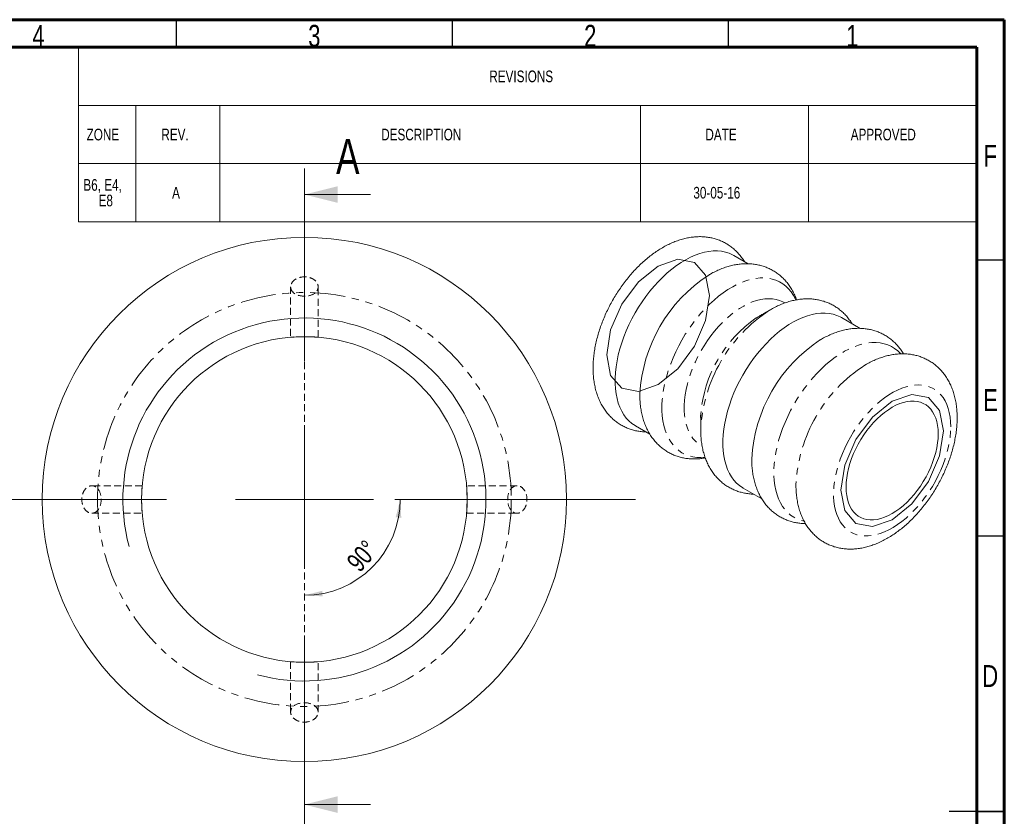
# Model space of a CAD drawing. Header units: millimetres. Extents: x 15 to 415, y 5 to 292.
# Tile 5 of 5: x 237 to 415, y 148 to 292. Entities that reach past the tile are written whole.
import ezdxf

# ---------------------------------------------------------------- set-up
doc = ezdxf.new("R2010")
doc.units = ezdxf.units.MM
for name, pattern in [('CENTERX2', [20.32, 12.7, -2.54, 2.54, -2.54]), ('HIDDEN', [1.905, 1.27, -0.635]), ('PHANTOM', [12.7, 6.35, -1.27, 1.27, -1.27, 1.27, -1.27])]:
    doc.linetypes.add(name, pattern=pattern)
doc.styles.add('SLDTEXTSTYLE0', font='TXT', dxfattribs={"width": 0.75})
doc.dimstyles.new('SLDDIMSTYLE0', dxfattribs={"dimtxt": 3.5, "dimasz": 3.302, "dimexe": 0, "dimexo": 0.0625, "dimgap": 0.875, "dimtad": 1, "dimdec": 4, "dimlfac": 0.2, "dimzin": 12, "dimdsep": 46, "dimtxsty": 'SLDTEXTSTYLE0', "dimsah": 1, "dimcen": 0.09, "dimazin": 3, "dimtfac": 1, "dimtofl": 0, "dimtmove": 0, "dimatfit": 3, "dimfxl": 0, "dimfrac": 2, "dimtolj": 1, "dimtzin": 12, "dimarcsym": 0})

# ---------------------------------------------------------------- blocks, each defined once
blk = doc.blocks.new('SW_TABLEANNOTATION_0')
at = {"color": 0, "linetype": 'Continuous', "lineweight": 0}
for p, q in [((0, 0), (0, -31.61)), ((162.81, 0), (0, 0)), ((162.81, -31.61), (162.81, 0)), ((0, -10.54), (162.81, -10.54)), ((10.41, -10.54), (10.41, -21.07)), ((25.65, -10.54), (25.65, -21.07)), ((101.85, -10.54), (101.85, -21.07)), ((132.33, -10.54), (132.33, -21.07)), ((0, -21.07), (162.81, -21.07)), ((10.41, -21.07), (10.41, -31.61)), ((25.65, -21.07), (25.65, -31.61)), ((101.85, -21.07), (101.85, -31.61)), ((132.33, -21.07), (132.33, -31.61)), ((0, -31.61), (162.81, -31.61))]:
    blk.add_line(p, q, dxfattribs=at)
at = {"color": 0, "linetype": 'Continuous', "lineweight": 0, "attachment_point": 1, "style": 'SLDTEXTSTYLE0'}
for s, insert, char_height in [('REVISIONS', (74.48, -4.21), 2.117), ('ZONE', (1.5, -14.75), 2.117), ('REV.', (15.04, -14.75), 2.117), ('DESCRIPTION', (54.89, -14.75), 2.1167), ('DATE', (113.64, -14.75), 2.117), ('APPROVED', (139.98, -14.75), 2.117), ('B6, E4,', (0.91, -23.88), 2.117), ('E8', (3.67, -26.7), 2.117), ('A', (16.99, -25.29), 2.12), ('30-05-16', (111.46, -25.29), 2.117)]:
    blk.add_mtext(s, dxfattribs=dict(at, insert=insert, char_height=char_height))
blk = doc.blocks.new('_D')
at = {"color": 7, "linetype": 'Continuous', "lineweight": 0}
blk.add_line((314.55, 205.06), (304.52, 205.06), dxfattribs=at)
blk.add_arc((288.16, 205.06), 17.36, 270, 0, dxfattribs=at)
for points in [[(305.52, 205.06), (304.7, 201.83), (305.71, 201.73)], [(288.16, 187.7), (291.49, 187.51), (291.4, 188.52)]]:
    blk.add_solid(points, dxfattribs=at)
at = {"color": 7, "linetype": 'Continuous', "lineweight": 0, "insert": (295.56, 193.99), "char_height": 3.5, "attachment_point": 1, "rotation": 49.0905, "style": 'SLDTEXTSTYLE0'}
blk.add_mtext('90°', dxfattribs=at)
blk = doc.blocks.new('SW_CENTERMARKSYMBOL_0')
at = {"color": 0, "linetype": 'Continuous', "lineweight": 0}
for p, q in [((0, 25), (0, 60)), ((0, 0), (0, 12.5)), ((-25, 0), (-60, 0)), ((0, 0), (-12.5, 0)), ((0, 0), (0, -12.5)), ((0, 0), (12.5, 0)), ((25, 0), (60, 0)), ((0, -25), (0, -60))]:
    blk.add_line(p, q, dxfattribs=at)

msp = doc.modelspace()

# ---------------------------------------------------------------- linework, layer by layer
at = {"color": 7, "linetype": 'Continuous', "lineweight": 60}
for p, q in [((15, 292), (415, 292)), ((415, 292), (415, 5)), ((20, 287), (410, 287)), ((410, 287), (410, 10))]:
    msp.add_line(p, q, dxfattribs=at)
at = {"color": 7, "linetype": 'Continuous', "lineweight": 30}
for p, q in [((265, 287), (265, 292)), ((315, 287), (315, 292)), ((365, 287), (365, 292)), ((410, 248.5), (415, 248.5)), ((410, 198.5), (415, 198.5)), ((415.001, 148.5), (404.999, 148.5)), ((410, 148.5), (415, 148.5))]:
    msp.add_line(p, q, dxfattribs=at)
at = {"color": 7, "linetype": 'HIDDEN', "lineweight": 0}
for p, q in [((288.1559368, 262.3201314), (288.1559368, 147.7817697)), ((285.6559367, 243.5959141), (285.6559367, 234.462692)), ((290.6559369, 234.4583241), (290.6559369, 243.5966242)), ((258.7625698, 207.5649573), (249.6242697, 207.5649573)), ((326.6868938, 207.5649573), (317.5536717, 207.5649573)), ((249.6249799, 202.564957), (258.7582019, 202.564957)), ((317.5493038, 202.564957), (326.6876039, 202.564957)), ((285.6559367, 175.6637787), (285.6559367, 166.5332901)), ((290.6559369, 166.5340002), (290.6559369, 175.6630615))]:
    msp.add_line(p, q, dxfattribs=at)
at = {"color": 7, "linetype": 'Continuous', "lineweight": 0}
for p, q in [((300.1559368, 260.3201314), (288.1559368, 260.3201314)), ((300.1559368, 149.7817697), (288.1559368, 149.7817697))]:
    msp.add_line(p, q, dxfattribs=at)
at = {"color": 7, "linetype": 'Continuous', "lineweight": 15}
for p, q in [((368.5912227, 247.7772521), (365.9891447, 249.2793998)), ((372.5897533, 239.4382863), (371.3878073, 238.7441906)), ((372.5897533, 239.4382863), (372.465436, 239.3657879)), ((388.8754946, 236.0673912), (385.5052904, 238.0129687)), ((390.0038546, 229.5697226), (389.7188411, 229.4056092)), ((348.1621671, 218.3988228), (350.7533211, 216.9029814)), ((359.9852004, 218.9922911), (359.9852004, 217.6041944)), ((359.9858853, 217.7563129), (359.9852004, 217.6041944)), ((367.6783127, 207.1323918), (371.037593, 205.1931205)), ((377.2392904, 207.7961342), (377.2392298, 207.4994731))]:
    msp.add_line(p, q, dxfattribs=at)
at = {"color": 7, "linetype": 'CENTERX2', "lineweight": 0}
for p, q in [((288.1559368, 245.5955193), (288.1559368, 232.4588582)), ((247.6253746, 205.0649571), (260.7620358, 205.0649571)), ((315.5498379, 205.0649571), (328.686499, 205.0649571)), ((288.1559368, 177.6710718), (288.1559368, 164.5343949))]:
    msp.add_line(p, q, dxfattribs=at)
at = {"color": 7, "linetype": 'Continuous', "lineweight": 15, "flags": 128}
for points in [[(365.9891447, 249.2793998), (365.7611876, 249.4044333), (365.1245239, 249.6899282), (364.4511358, 249.9030997), (363.7440947, 250.0429756), (363.006627, 250.1089157), (362.2420976, 250.1006216), (361.453995, 250.0181283), (360.6459148, 249.8618157), (359.8215447, 249.6323936), (358.9846456, 249.3309123), (358.1390362, 248.9587443), (357.2885749, 248.5175892), (356.437142, 248.009459), (355.5886226, 247.4366724), (354.7468881, 246.8018447), (353.9157793, 246.1078699), (353.0990882, 245.3579166), (352.3005415, 244.5554045), (351.523782, 243.7039972), (350.772355, 242.8075777), (350.0496887, 241.8702378), (349.3590796, 240.8962538), (348.7036797, 239.8900697), (348.0864793, 238.8562764), (347.5102943, 237.7995908), (346.9777544, 236.7248345), (346.4912882, 235.6369113), (346.0531164, 234.5407855), (345.6652383, 233.4414576), (345.3294228, 232.3439442), (345.0472022, 231.2532528), (344.8198647, 230.1743602), (344.6484482, 229.1121891), (344.533735, 228.0715863), (344.4762467, 227.0572989), (344.4762467, 226.0739555), (344.533735, 225.1260426), (344.6484482, 224.2178849), (344.8198647, 223.3536271), (345.0472022, 222.5372127), (345.3294228, 221.7723663), (345.6652383, 221.0625772), (346.0531164, 220.4110838), (346.4912882, 219.8208604), (346.9777544, 219.2945992), (347.5102943, 218.8347003), (348.0864793, 218.4432638), (348.1621671, 218.3988228)], [(385.5052904, 238.0129687), (385.2773332, 238.1380022), (384.6406695, 238.4234971), (383.9672814, 238.6366686), (383.2602403, 238.7765446), (382.5227726, 238.8424847), (381.7582432, 238.8341906), (380.9701406, 238.7516973), (380.1620604, 238.5953847), (379.3376903, 238.3659626), (378.5007912, 238.0644813), (377.6551818, 237.6923133), (376.8047205, 237.2511581), (375.9532876, 236.7430279), (375.1047682, 236.1702413), (374.2630337, 235.5354136), (373.4319249, 234.8414388), (372.6152339, 234.0914855), (371.8166871, 233.2889734), (371.0399276, 232.4375661), (370.2885006, 231.5411467), (369.5658343, 230.6038067), (368.8752253, 229.6298227), (368.2198253, 228.6236386), (367.6026249, 227.5898453), (367.0264399, 226.5331598), (366.4939, 225.4584034), (366.0074338, 224.3704803), (365.569262, 223.2743544), (365.1813839, 222.1750265), (364.8455684, 221.0775131), (364.5633478, 219.9868217), (364.3360103, 218.9079291), (364.1645938, 217.845758), (364.0498807, 216.8051553), (363.9923923, 215.7908679), (363.9923923, 214.8075244), (364.0498807, 213.8596116), (364.1645938, 212.9514538), (364.3360103, 212.087196), (364.5633478, 211.2707816), (364.8455684, 210.5059352), (365.1813839, 209.7961462), (365.569262, 209.1446528), (366.0074338, 208.5544294), (366.4939, 208.0281681), (367.0264399, 207.5682693), (367.6026249, 207.1768327), (367.6783127, 207.1323918)], [(403.0174949, 216.9510682), (402.9889964, 217.7302834), (402.9036951, 218.4712718), (402.7621746, 219.1689721), (402.5654015, 219.8186185), (402.3147193, 220.4157727), (402.0118402, 220.9563556), (401.6588346, 221.4366751), (401.2581123, 221.8534494), (400.812412, 222.2038315), (400.3247769, 222.4854288), (399.7985396, 222.6963167), (399.2372934, 222.8350555), (398.644873, 222.9006963), (398.0253248, 222.8927924), (397.3828814, 222.8113962), (396.7219311, 222.657064), (396.0469888, 222.4308509), (395.3626651, 222.134302), (394.6736346, 221.7694421), (393.9846041, 221.3387643), (393.3002803, 220.8452098), (392.6253381, 220.2921512), (391.9643877, 219.6833664), (391.3219443, 219.0230132), (390.7023962, 218.315602), (390.1099758, 217.5659672), (389.5487296, 216.7792273), (389.0224923, 215.9607587), (388.5348572, 215.11615), (388.0891569, 214.2511733), (387.6884345, 213.3717348), (387.335429, 212.4838438), (387.0325499, 211.5935641), (386.7818677, 210.7069784), (386.5850946, 209.8301427), (386.443574, 208.9690462), (386.3582728, 208.129571), (386.3297742, 207.3174522), (386.3582728, 206.538237), (386.443574, 205.7972486), (386.5850946, 205.0995483), (386.7818677, 204.4499019), (387.0325499, 203.8527477), (387.335429, 203.3121648), (387.6884345, 202.8318453), (388.0891569, 202.415071), (388.5348572, 202.0646889), (389.0224923, 201.7830916), (389.5487296, 201.5722037), (390.1099758, 201.4334649), (390.7023962, 201.3678241), (391.3219443, 201.375728), (391.9643877, 201.4571242), (392.6253381, 201.6114564), (393.3002803, 201.8376695), (393.9846041, 202.1342184), (394.6736346, 202.4990783), (395.3626651, 202.9297561), (396.0469888, 203.4233106), (396.7219311, 203.9763692), (397.3828814, 204.585154), (398.0253248, 205.2455072), (398.644873, 205.9529184), (399.2372934, 206.7025532), (399.7985396, 207.4892931), (400.3247769, 208.3077617), (400.812412, 209.1523704), (401.2581123, 210.0173471), (401.6588346, 210.8967856), (402.0118402, 211.7846766), (402.3147193, 212.6749563), (402.5654015, 213.561542), (402.7621746, 214.4383778), (402.9036951, 215.2994742), (402.9889964, 216.1389494), (403.0174949, 216.9510682)]]:
    msp.add_lwpolyline(points, dxfattribs=at)
at = {"color": 7, "linetype": 'Continuous', "lineweight": 0, "flags": 128}
for points in [[(342.9438238, 231.2557628), (343.6520032, 227.5533309), (345.6687277, 225.2322074), (348.6869692, 224.6457621), (352.2472277, 225.8832761), (355.8074863, 228.7563491), (358.8257277, 232.8275818), (360.8424522, 237.4771659), (361.5506316, 241.9972443), (360.8424522, 245.6996762), (358.8257277, 248.0207998), (355.8074863, 248.607245), (352.2472277, 247.369731), (348.6869692, 244.496658), (345.6687277, 240.4254253), (343.6520032, 235.7758413), (342.9438238, 231.2557628)], [(403.9770385, 217.505001), (403.268859, 212.9849225), (401.2521346, 208.3353384), (398.2338931, 204.2641057), (394.6736346, 201.3910327), (391.113376, 200.1535187), (388.0951346, 200.739964), (386.0784101, 203.0610876), (385.3702307, 206.7635194), (386.0784101, 211.2835979), (388.0951346, 215.933182), (391.113376, 220.0044147), (394.6736346, 222.8774877), (398.2338931, 224.1150017), (401.2521346, 223.5285564), (403.268859, 221.2074328), (403.9770385, 217.505001)]]:
    msp.add_lwpolyline(points, dxfattribs=at)
at = {"color": 1, "linetype": 'PHANTOM', "lineweight": 0, "flags": 128}
for points in [[(377.2149532, 241.2196942), (377.1458706, 241.3693936), (376.7838173, 242.0504232), (376.3705569, 242.6716362), (375.9079735, 243.2301966), (375.3981797, 243.7235583), (374.8435009, 244.1494688), (374.2464677, 244.5059853), (373.609804, 244.7914802), (372.9364159, 245.0046517), (372.2293749, 245.1445277), (371.4919071, 245.2104678), (370.7273777, 245.2021737), (369.9392751, 245.1196804), (369.1311949, 244.9633678), (368.3068248, 244.7339457), (367.4699257, 244.4324644), (366.6243163, 244.0602964), (365.773855, 243.6191412), (364.9224222, 243.111011), (364.0739027, 242.5382244), (363.2321682, 241.9033967), (362.4010594, 241.2094219), (361.5843684, 240.4594686), (360.7858216, 239.6569565), (360.0090621, 238.8055492), (359.2576351, 237.9091298), (358.5349688, 236.9717898), (357.8443598, 235.9978058), (357.1889598, 234.9916217), (356.5717594, 233.9578284), (355.9955744, 232.9011429), (355.4630345, 231.8263865), (354.9765683, 230.7384634), (354.5383965, 229.6423375), (354.1505184, 228.5430096), (353.8147029, 227.4454962), (353.5324823, 226.3548048), (353.3051448, 225.2759122), (353.1337283, 224.2137411), (353.0190152, 223.1731384), (352.9615269, 222.158851), (352.9615269, 221.1755075), (353.0190152, 220.2275947), (353.1337283, 219.3194369), (353.3051448, 218.4551791), (353.5324823, 217.6387647), (353.8147029, 216.8739183), (354.1505184, 216.1641293), (354.5383965, 215.5126359), (354.9765683, 214.9224125), (355.4630345, 214.3961512), (355.9955744, 213.9362524), (356.5717594, 213.5448158), (357.1889598, 213.223627), (357.8443598, 212.9741515), (358.5349688, 212.7975277), (359.2576351, 212.6945606), (360.0090621, 212.6657202), (360.7572628, 212.7081975)], [(375.1953948, 240.6709719), (374.8550089, 240.8635417), (374.2669274, 241.1205253), (373.6423038, 241.3046323), (372.9845506, 241.4148575), (372.2972596, 241.4505978), (371.5841846, 241.4116589), (370.8492207, 241.2982535), (370.0963811, 241.1109996), (369.3297784, 240.8509216), (368.5535991, 240.5194401), (367.7720826, 240.1183635), (366.9894971, 239.6498845), (366.2101169, 239.1165609), (365.4381987, 238.521305), (364.6779586, 237.8673688), (363.9335484, 237.1583234), (363.2090339, 236.3980412), (362.5083725, 235.5906754), (361.8353911, 234.7406344), (361.1937639, 233.8525618), (360.5869975, 232.9313076), (360.0184035, 231.9819025), (359.4910892, 231.0095333), (359.0079335, 230.0195099), (358.571576, 229.0172406), (358.1843992, 228.0081975), (357.8485185, 226.9978928), (357.5657678, 225.9918444), (357.3376914, 224.9955471), (357.1655354, 224.014442), (357.0502394, 223.0538874), (356.9924337, 222.11913), (356.9924337, 221.2152748), (357.0502394, 220.3472585), (357.1655354, 219.5198219), (357.3376914, 218.7374839), (357.5657678, 218.0045179), (357.8485185, 217.3249265), (358.1843992, 216.7024215), (358.571576, 216.1404031), (359.0079335, 215.6419415), (359.4910892, 215.2097578), (360.0184035, 214.8462127), (360.2289303, 214.7269376)], [(396.2270528, 231.4823812), (396.1922448, 231.5203361), (395.682451, 232.0136977), (395.1277721, 232.4396082), (394.530739, 232.7961248), (393.8940753, 233.0816197), (393.2206872, 233.2947912), (392.5136461, 233.4346671), (391.7761784, 233.5006072), (391.011649, 233.4923131), (390.2235464, 233.4098198), (389.4154662, 233.2535072), (388.5910961, 233.0240851), (387.754197, 232.7226038), (386.9085876, 232.3504358), (386.0581263, 231.9092807), (385.2066934, 231.4011504), (384.358174, 230.8283639), (383.5164395, 230.1935362), (382.6853307, 229.4995614), (381.8686397, 228.7496081), (381.0700929, 227.947096), (380.2933334, 227.0956887), (379.5419064, 226.1992692), (378.8192401, 225.2619293), (378.128631, 224.2879453), (377.4732311, 223.2817611), (376.8560307, 222.2479679), (376.2798457, 221.1912823), (375.7473058, 220.116526), (375.2608396, 219.0286028), (374.8226678, 217.932477), (374.4347897, 216.8331491), (374.0989742, 215.7356357), (373.8167536, 214.6449443), (373.5894161, 213.5660517), (373.4179996, 212.5038806), (373.3032864, 211.4632778), (373.2457981, 210.4489904), (373.2457981, 209.465647), (373.3032864, 208.5177341), (373.4179996, 207.6095764), (373.5894161, 206.7453186), (373.8167536, 205.9289042), (374.0989742, 205.1640577), (374.4347897, 204.4542687), (374.8226678, 203.8027753), (375.2608396, 203.2125519), (375.7473058, 202.6862906), (376.2798457, 202.2263918), (376.8560307, 201.8349552), (377.4732311, 201.5137664), (378.128631, 201.2642909), (378.7003959, 201.1123162)], [(405.2802361, 218.2573209), (405.2512713, 219.145154), (405.1645351, 219.9946959), (405.0205015, 220.801307), (404.8199569, 221.5605818), (404.5639958, 222.2683728), (404.2540176, 222.9208148), (403.8917147, 223.5143448), (403.4790661, 224.0457209), (403.0183247, 224.5120404), (402.512008, 224.9107568), (401.9628807, 225.2396926), (401.3739417, 225.4970504), (400.748408, 225.681426), (400.0896963, 225.7918112), (399.4014036, 225.8276036), (398.6872898, 225.7886079), (397.9512547, 225.6750366), (397.1973184, 225.4875109), (396.4295986, 225.2270541), (395.6522884, 224.8950885), (394.869633, 224.4934283), (394.0859072, 224.0242666), (393.3053913, 223.4901658), (392.5323483, 222.8940423), (391.7710002, 222.2391532), (391.0255054, 221.5290748), (390.2999353, 220.7676851), (389.5982528, 219.959142), (388.9242908, 219.1078634), (388.2817291, 218.2184962), (387.6740776, 217.2958992), (387.1046559, 216.3451112), (386.576573, 215.3713257), (386.0927134, 214.3798594), (385.6557204, 213.376129), (385.2679792, 212.3656159), (384.9316092, 211.3538394), (384.6484462, 210.3463249), (384.4200373, 209.3485755), (384.2476304, 208.3660409), (384.1321664, 207.4040866), (384.0742764, 206.4679671), (384.0742764, 205.5627949), (384.1321664, 204.6935138), (384.2476304, 203.8648713), (384.4200373, 203.0813935), (384.6484462, 202.3473595), (384.9316092, 201.6667779), (385.2679792, 201.043366), (385.6557204, 200.4805293), (386.0927134, 199.9813402), (386.576573, 199.5485264), (387.1046559, 199.1844524), (387.6740776, 198.8911048), (388.2817291, 198.6700873), (388.9242908, 198.5226059), (389.5982528, 198.4494674), (390.2999353, 198.4510696), (391.0255054, 198.5274054), (391.7710002, 198.6780569), (392.5323483, 198.9022016), (393.3053913, 199.1986145), (394.0859072, 199.5656781), (394.869633, 200.001387), (395.6522884, 200.5033615), (396.4295986, 201.0688591), (397.1973184, 201.6947928), (397.9512547, 202.3777434), (398.6872898, 203.1139802), (399.4014036, 203.8994828), (400.0896963, 204.729961), (400.748408, 205.6008786), (401.3739417, 206.5074799), (401.9628807, 207.4448122), (402.512008, 208.4077569), (403.0183247, 209.3910541), (403.4790661, 210.3893344), (403.8917147, 211.3971443), (404.2540176, 212.4089804), (404.5639958, 213.4193156), (404.8199569, 214.422633), (405.0205015, 215.4134517), (405.1645351, 216.3863603), (405.2512713, 217.3360458), (405.2802361, 218.2573209)]]:
    msp.add_lwpolyline(points, dxfattribs=at)
at = {"color": 7, "linetype": 'Continuous', "lineweight": 15}
for radius in [47.5, 29.5]:
    msp.add_circle((288.1559368, 205.0649571), radius, dxfattribs=at)
at = {"color": 1, "linetype": 'PHANTOM', "lineweight": 0}
msp.add_circle((288.1559368, 205.0649571), 37.5, dxfattribs=at)
at = {"color": 7, "linetype": 'Continuous', "lineweight": 15}
for centre in [(376.3592704, 222.7064718), (396.643541, 210.9966116)]:
    msp.add_arc(centre, 27.4409034, 122.948511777, 177.038306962, dxfattribs=at)
at = {"color": 1, "linetype": 'PHANTOM', "lineweight": 0}
for centre, radius, start, end in [((387.3901359, 216.3384887), 27.4409034, 122.948511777, 177.038306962), ((383.2886394, 218.706578), 23.3633856, 124.548300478, 175.451699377), ((404.643541, 206.3783099), 27.4409034, 122.948511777, 177.038306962)]:
    msp.add_arc(centre, radius, start, end, dxfattribs=at)
at = {"color": 7, "linetype": 'Continuous', "lineweight": 0}
msp.add_arc((288.1559368, 205.0649571), 32.8925, 255, 195, dxfattribs=at)
msp.add_arc((288.1559368, 205.0649571), 32.8925, 255, 195, dxfattribs=at)
at = {"color": 7, "linetype": 'Continuous', "lineweight": 15}
for points, knots in [([(367.8854638, 248.1846783), (367.7269169, 248.4299002), (367.4121021, 248.9168191), (366.8687123, 249.5827955), (366.2829481, 250.1900626), (365.6541548, 250.7324461), (364.9874667, 251.2100943), (364.2860038, 251.6221424), (363.5534078, 251.9680644), (362.7929734, 252.2474402), (362.0076973, 252.4600118), (361.1998709, 252.605603), (360.3714329, 252.683878), (359.5241188, 252.6943139), (358.6596499, 252.6361903), (357.7799848, 252.5087012), (356.8875728, 252.3111348), (355.9855145, 252.0431558), (355.0776508, 251.7050385), (354.1683958, 251.2979125), (353.2624973, 250.8237643), (352.3646878, 250.2853668), (351.4795376, 249.6861465), (350.61111, 249.0298516), (349.7629137, 248.3203233), (348.9378269, 247.56123), (348.1383828, 246.7561345), (347.3669104, 245.9085102), (346.6255908, 245.0217673), (345.9165263, 244.0992677), (345.2417425, 243.1443605), (344.603247, 242.160372), (344.0029877, 241.1506422), (343.4429327, 240.11854), (342.9250033, 239.0674681), (342.4510884, 238.0008181), (342.0230345, 236.9219148), (341.6426373, 235.8340505), (341.3117156, 234.7404868), (341.0320804, 233.6444838), (340.8055876, 232.5493225), (340.6341239, 231.4583573), (340.5196325, 230.3750887), (340.4640707, 229.3032923), (340.469375, 228.2472614), (340.5372541, 227.2120211), (340.6689706, 226.2032479), (340.8650661, 225.2270803), (341.1252049, 224.2898059), (341.4479847, 223.3975621), (341.8310477, 222.5558748), (342.2712122, 221.7693366), (342.7647955, 221.0414645), (343.3078967, 220.3747951), (343.8965681, 219.7710718), (344.5269604, 219.2314985), (345.1953805, 218.7568924), (345.8983465, 218.3478784), (346.6322986, 218.0049332), (347.3939658, 217.7289099), (348.1802449, 217.5183435), (348.9893797, 217.3798854), (349.6140563, 217.3116077), (349.9694967, 217.3111244), (350.0464994, 217.3110197)], [0, 0, 0, 0, 0.0159638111, 0.0316981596, 0.047152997, 0.0623743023, 0.0774166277, 0.0923394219, 0.1072045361, 0.1220560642, 0.1369550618, 0.1519624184, 0.167135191, 0.1825240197, 0.1981697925, 0.214099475, 0.2303223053, 0.2468272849, 0.2635834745, 0.2805442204, 0.2976543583, 0.3148585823, 0.3321083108, 0.3493575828, 0.3665818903, 0.3837682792, 0.4009113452, 0.4180110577, 0.4350711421, 0.452097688, 0.4690983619, 0.4860817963, 0.5030571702, 0.520034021, 0.53701991, 0.5540236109, 0.5710549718, 0.5881236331, 0.6052388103, 0.6224088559, 0.639640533, 0.6569380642, 0.674301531, 0.6917248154, 0.7091930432, 0.7266728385, 0.7441143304, 0.7614595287, 0.7786422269, 0.7955968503, 0.8122693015, 0.8286258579, 0.8446573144, 0.8603779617, 0.8758209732, 0.8910327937, 0.9060682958, 0.9209870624, 0.9358510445, 0.9507033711, 0.9656060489, 0.9806198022, 0.9958014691, 1, 1, 1, 1]), ([(377.3396842, 241.2374953), (377.2918143, 241.3758192), (377.1418793, 241.8090686), (376.8222112, 242.4943528), (376.3874058, 243.28498), (375.8954592, 244.0152307), (375.3547451, 244.6848606), (374.7680311, 245.2914804), (374.1394899, 245.8340316), (373.4727355, 246.3116357), (372.7712907, 246.723695), (372.0386865, 247.0696161), (371.2782543, 247.3489921), (370.4929767, 247.5615644), (369.6851547, 247.7071525), (368.8567122, 247.785431), (368.0093996, 247.7958648), (367.1449284, 247.7377462), (366.2652717, 247.6102387), (365.3728411, 247.4127329), (364.4708376, 247.1445349), (363.562783, 246.8072394), (362.6542489, 246.3969956), (361.9399286, 246.033504), (361.5342276, 245.78667), (361.4258166, 245.7207113)], [0, 0, 0, 0, 0.0226936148, 0.0710794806, 0.1185522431, 0.165082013, 0.210707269, 0.2555220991, 0.2996596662, 0.3432782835, 0.3865502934, 0.4296550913, 0.4727204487, 0.5159234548, 0.5594406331, 0.6034375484, 0.6480609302, 0.6934293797, 0.7396210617, 0.786662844, 0.8345227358, 0.8831110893, 0.9322925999, 0.9819073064, 1, 1, 1, 1]), ([(387.4016121, 236.9182458), (387.2430644, 237.163468), (386.9282483, 237.6503875), (386.3848618, 238.3163625), (385.7990925, 238.923632), (385.1703037, 239.4660132), (384.503615, 239.9436617), (383.8021505, 240.3557106), (383.0695548, 240.7016325), (382.3091204, 240.9810084), (381.5238442, 241.19358), (380.7160179, 241.3391711), (379.8875797, 241.4174464), (379.040266, 241.4278812), (378.1757957, 241.3697619), (377.2961365, 241.2422563), (376.4037086, 241.0447484), (375.5017031, 240.7765519), (374.5936465, 240.4392577), (373.6851152, 240.0290119), (372.9707931, 239.6655216), (372.5650939, 239.4186864), (372.4566834, 239.3527274)], [0, 0, 0, 0, 0.0525309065, 0.1043066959, 0.155162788, 0.2052503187, 0.2547489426, 0.3038542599, 0.3527697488, 0.4016405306, 0.4506675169, 0.5000510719, 0.5499789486, 0.6006177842, 0.6521021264, 0.7045206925, 0.7579039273, 0.8122155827, 0.8673538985, 0.9231653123, 0.979468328, 1, 1, 1, 1]), ([(371.3880247, 238.7438097), (371.370987, 238.7341261), (371.281355, 238.6831831), (371.0662306, 238.5547511), (370.7776284, 238.3800621), (370.4983059, 238.209656), (370.2641462, 238.0686911), (370.1008312, 237.974455), (370.0338615, 237.9408096), (370.0378733, 237.947504), (370.0392454, 237.9497935)], [0, 0, 0, 0, 0.0347322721, 0.1827189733, 0.3307405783, 0.4788891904, 0.6270657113, 0.7751233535, 0.9230904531, 1, 1, 1, 1]), ([(396.7250607, 231.4510143), (396.7027515, 231.491684), (396.5386781, 231.7907896), (396.1762803, 232.303051), (395.6399146, 232.9756048), (395.0520676, 233.5814616), (394.4238219, 234.1242132), (393.756991, 234.6017639), (393.0555643, 235.0138386), (392.3229577, 235.3597541), (391.5625261, 235.6391317), (390.7772492, 235.8517028), (389.969423, 235.9972941), (389.1409848, 236.0755693), (388.2936711, 236.0860041), (387.4292008, 236.0278848), (386.5495416, 235.9003793), (385.6571138, 235.7028712), (384.7551078, 235.4346752), (383.8470537, 235.0973792), (382.9385198, 234.6871352), (382.2241983, 234.3236445), (381.818499, 234.0768093), (381.7100885, 234.0108503)], [0, 0, 0, 0, 0.0082386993, 0.0605916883, 0.1119269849, 0.1623503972, 0.2120118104, 0.2610893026, 0.3097768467, 0.3582761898, 0.4067311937, 0.4553410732, 0.5043044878, 0.5538075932, 0.604015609, 0.6550619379, 0.7070345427, 0.759963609, 0.8138131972, 0.8684824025, 0.9238189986, 0.9796430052, 1, 1, 1, 1]), ([(406.4518093, 219.8901373), (406.4499714, 220.0816917), (406.4447644, 220.6243979), (406.387508, 221.5021608), (406.2595029, 222.5118304), (406.0661887, 223.4895809), (405.8090238, 224.4287933), (405.4890635, 225.3232345), (405.1087128, 226.1673541), (404.6710976, 226.9565148), (404.1798827, 227.6871465), (403.6389755, 228.3566785), (403.0523135, 228.9633232), (402.4237569, 229.5058688), (401.7570077, 229.9834737), (401.0555597, 230.3955339), (400.3229596, 230.7414528), (399.5625265, 231.0208293), (398.7772491, 231.2334014), (397.9694237, 231.3789919), (397.1409857, 231.457267), (396.2936704, 231.4677031), (395.4292018, 231.4095824), (394.5495418, 231.2820775), (393.657114, 231.0845695), (392.7551089, 230.8163727), (391.8470524, 230.4790784), (390.9385203, 230.0688331), (390.2241978, 229.7053432), (389.8184994, 229.4585074), (389.7100892, 229.3925483)], [0, 0, 0, 0, 0.0219823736, 0.0622797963, 0.1025712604, 0.1426474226, 0.1823554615, 0.2215432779, 0.2600842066, 0.2978978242, 0.334960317, 0.3713023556, 0.4069988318, 0.442155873, 0.4768995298, 0.5113671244, 0.5457014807, 0.5800044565, 0.6144170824, 0.6490799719, 0.6841249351, 0.7196689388, 0.7558063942, 0.7925996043, 0.8300699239, 0.8681919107, 0.9068941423, 0.9460688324, 0.9855885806, 1, 1, 1, 1]), ([(348.9609533, 224.1385044), (348.9595154, 223.8755994), (348.9561438, 223.2591445), (349.0238248, 222.3139748), (349.1539061, 221.3046934), (349.3504418, 220.3286584), (349.6104589, 219.3913512), (349.9332757, 218.499114), (350.3163254, 217.6574266), (350.7564924, 216.8708888), (351.2500785, 216.143015), (351.7931801, 215.4763453), (352.3818472, 214.8726245), (353.0122438, 214.3330475), (353.6806632, 213.8584475), (354.3836288, 213.4494126), (355.1175824, 213.1065451), (355.8792317, 212.8302389), (356.665592, 212.6207251), (357.4744054, 212.478303), (358.3037612, 212.4028263), (359.1518579, 212.3967148), (359.9909355, 212.4517438), (360.5457544, 212.5425918), (360.8126405, 212.5862927)], [0, 0, 0, 0, 0.0376565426, 0.0882963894, 0.1388252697, 0.189075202, 0.2388543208, 0.2879727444, 0.3362736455, 0.3836594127, 0.430103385, 0.4756468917, 0.5203860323, 0.5644554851, 0.6080140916, 0.6512345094, 0.6942961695, 0.7373241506, 0.7804979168, 0.8239935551, 0.8679756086, 0.9125897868, 0.9579528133, 1, 1, 1, 1]), ([(359.9911069, 219.481689), (359.9885392, 219.5385944), (359.9809421, 219.7069661), (359.962747, 219.9843003), (359.9618562, 220.2664095), (359.9796436, 220.4692652), (359.9950923, 220.5438663), (359.9984151, 220.5575748), (359.998829, 220.5592822)], [0, 0, 0, 0, 0.1101031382, 0.3257733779, 0.541449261, 0.7543129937, 0.9694003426, 1, 1, 1, 1]), ([(359.998829, 220.5592822), (360.0012818, 220.5587127), (360.0061927, 220.5575726), (360.0090143, 220.414051), (360.0065056, 220.1828585), (359.9997363, 219.8793047), (359.991857, 219.5426813), (359.9859936, 219.2281923), (359.9857531, 219.06333), (359.9856495, 218.9922905)], [0, 0, 0, 0, 0.1477229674, 0.2957650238, 0.4437051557, 0.5916403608, 0.7397065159, 0.8878389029, 1, 1, 1, 1]), ([(377.2452239, 207.8103425), (377.2437865, 207.5474373), (377.2404161, 206.9309818), (377.3080975, 205.9858118), (377.4381784, 204.9765307), (377.6347112, 204.0004971), (377.894731, 203.0631887), (378.2175454, 202.1709524), (378.6005983, 201.3292636), (379.0407639, 200.5427264), (379.5343491, 199.8148531), (380.0774501, 199.1481837), (380.6661207, 198.5444612), (381.2965134, 198.0048861), (381.9649343, 197.5302854), (382.6678982, 197.1212511), (383.4018556, 196.7783828), (384.1635021, 196.5020729), (384.9498641, 196.292579), (385.7586781, 196.1500767), (386.5880228, 196.0749103), (387.436166, 196.0676122), (388.3013792, 196.1289108), (389.1816871, 196.2596127), (390.0746194, 196.4604127), (390.9770318, 196.7316378), (391.8850623, 197.0729562), (392.794267, 197.483221), (393.6998957, 197.960392), (394.597225, 198.501666), (395.4816944, 199.1036002), (396.349263, 199.7624349), (397.196456, 200.4743233), (398.020419, 201.2356097), (398.8186235, 202.04274), (399.5887553, 202.8922386), (400.3286332, 203.7807025), (401.036167, 204.7047657), (401.7093215, 205.6610865), (402.3461032, 206.6463313), (402.9445522, 207.6571672), (403.502713, 208.6902164), (404.0186569, 209.7420807), (404.4904988, 210.8093689), (404.916401, 211.8887551), (405.2945599, 212.9769545), (405.6231574, 214.0707012), (405.9003956, 215.166741), (406.1243623, 216.2617709), (406.2933827, 217.3525092), (406.4046913, 218.4351512), (406.4478062, 219.2795452), (406.4509633, 219.7610937), (406.4518093, 219.8901373)], [0, 0, 0, 0, 0.0156477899, 0.0366906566, 0.057687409, 0.0785682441, 0.0992534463, 0.1196640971, 0.1397350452, 0.1594257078, 0.1787250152, 0.1976501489, 0.2162410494, 0.2345536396, 0.2526539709, 0.2706137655, 0.2885076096, 0.3063874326, 0.3243278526, 0.3424020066, 0.3606782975, 0.3792172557, 0.3980673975, 0.4172603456, 0.4368061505, 0.4566903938, 0.4768748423, 0.4973026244, 0.5179071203, 0.5386219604, 0.5593891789, 0.5801536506, 0.6008871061, 0.6215744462, 0.6422094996, 0.662792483, 0.6833280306, 0.7038236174, 0.7242885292, 0.7447331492, 0.7651685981, 0.7856063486, 0.8060553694, 0.8265263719, 0.8470312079, 0.8675814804, 0.8881882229, 0.9088614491, 0.9296091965, 0.9504363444, 0.9713427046, 0.9923205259, 1, 1, 1, 1]), ([(359.9918188, 217.7705213), (359.9903814, 217.507616), (359.9870112, 216.8911605), (360.0546912, 215.9459911), (360.184774, 214.9367092), (360.3813046, 213.9606765), (360.6413252, 213.0233678), (360.9641406, 212.1311311), (361.3471925, 211.2894426), (361.7873594, 210.5029049), (362.2809438, 209.7750319), (362.8240453, 209.1083624), (363.4127145, 208.5046401), (364.0431089, 207.9650658), (364.7115289, 207.4904598), (365.4144934, 207.0814466), (366.1484453, 206.7385016), (366.9101146, 206.4624769), (367.6963914, 206.2519121), (368.5055279, 206.1134528), (369.1302055, 206.0451743), (369.4856441, 206.0446923), (369.5626463, 206.0445879)], [0, 0, 0, 0, 0.0427847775, 0.1003209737, 0.1577310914, 0.2148242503, 0.2713825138, 0.3271900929, 0.3820688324, 0.4359077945, 0.4886766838, 0.5404224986, 0.5912544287, 0.6413254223, 0.6908160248, 0.7399223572, 0.7888483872, 0.837736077, 0.8867894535, 0.9362084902, 0.9861802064, 1, 1, 1, 1]), ([(369.2452239, 212.4286442), (369.2437865, 212.1657389), (369.2404163, 211.5492834), (369.3080964, 210.604114), (369.4381787, 209.5948323), (369.6347114, 208.6187986), (369.8947319, 207.6814899), (370.2175453, 206.7892541), (370.6005977, 205.9475655), (371.0407645, 205.1610278), (371.5343489, 204.4331549), (372.0774504, 203.7664853), (372.6661197, 203.1627632), (373.296514, 202.6231884), (373.964934, 202.148584), (374.6678989, 201.7395648), (375.4018524, 201.39664), (376.1635151, 201.1205401), (376.9498166, 200.9102578), (377.7588566, 200.7707337), (378.4335962, 200.700308), (378.8394068, 200.701096), (378.9666974, 200.7013432)], [0, 0, 0, 0, 0.0424023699, 0.0994243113, 0.1563213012, 0.2129041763, 0.2689569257, 0.3242656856, 0.3786539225, 0.4320116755, 0.4843089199, 0.5355922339, 0.5859698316, 0.6355932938, 0.6846415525, 0.7333089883, 0.7817977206, 0.8302484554, 0.8788633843, 0.9278407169, 0.9773657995, 1, 1, 1, 1])]:
    msp.add_open_spline(points, degree=3, knots=knots, dxfattribs=at)
at = {"color": 7, "linetype": 'HIDDEN', "lineweight": 0}
for points, knots in [([(286.2569184, 242.4622089), (285.9453417, 242.7117872), (285.7454748, 243.0217024), (285.6144817, 243.6812318), (285.6872139, 244.0325283), (286.0824644, 244.6518307), (286.4049254, 244.923955), (287.2087042, 245.3019084), (287.6794223, 245.4034706), (288.6278723, 245.4041117), (289.1050731, 245.3006248), (289.9010425, 244.9271186), (290.2269574, 244.6550556), (290.6255198, 244.031795), (290.6974216, 243.6857494), (290.5675982, 243.0234135), (290.3665515, 242.7118028), (290.0549552, 242.4622089)], [0, 0, 0, 0, 0.125, 0.125, 0.25, 0.25, 0.375, 0.375, 0.5, 0.5, 0.625, 0.625, 0.75, 0.75, 0.875, 0.875, 1, 1, 1, 1]), ([(290.0549552, 242.4622089), (289.5826535, 242.0838873), (288.8728884, 241.9074385), (287.4409176, 241.907116), (286.7292437, 242.0838684), (286.2569184, 242.4622089)], [0, 0, 0, 0, 0.5, 0.5, 1, 1, 1, 1]), ([(288.1559368, 234.5649571), (288.5596439, 234.5649571), (288.9444001, 234.5561765), (289.5879771, 234.5319379), (289.8445603, 234.5172839), (290.4507809, 234.4783503), (290.6418088, 234.4600353), (290.6619293, 234.4583245), (290.6215178, 234.4618817), (290.4402991, 234.4765187), (290.2960295, 234.4879402), (289.8873857, 234.514813), (289.6185849, 234.5305184), (288.959865, 234.5558428), (288.5621584, 234.5648329), (287.7679674, 234.5650786), (287.3687634, 234.5563205), (286.7054463, 234.5311451), (286.4350458, 234.5154463), (285.8158853, 234.474909), (285.6444682, 234.4578589), (285.6685622, 234.4599076), (285.8566412, 234.4780145), (286.4641415, 234.5171048), (286.7221036, 234.5318271), (287.3613522, 234.5559887), (287.7522298, 234.5649571), (288.1559368, 234.5649571)], [0, 0, 0, 0, 0.0625, 0.0625, 0.125, 0.125, 0.25, 0.25, 0.3125, 0.3125, 0.375, 0.375, 0.4375, 0.4375, 0.5, 0.5, 0.5625, 0.5625, 0.625, 0.625, 0.75, 0.75, 0.875, 0.875, 0.9375, 0.9375, 1, 1, 1, 1]), ([(250.758685, 203.1659387), (250.5091068, 202.854362), (250.1991915, 202.6544951), (249.5396621, 202.523502), (249.1883656, 202.5962342), (248.5690633, 202.9914847), (248.2969389, 203.3139457), (247.9189856, 204.1177245), (247.8174234, 204.5884426), (247.8167823, 205.5368926), (247.9202692, 206.0140934), (248.2937754, 206.8100628), (248.5658384, 207.1359778), (249.189099, 207.5345402), (249.5351445, 207.606442), (250.1974805, 207.4766185), (250.5090912, 207.2755718), (250.758685, 206.9639756)], [0, 0, 0, 0, 0.125, 0.125, 0.25, 0.25, 0.375, 0.375, 0.5, 0.5, 0.625, 0.625, 0.75, 0.75, 0.875, 0.875, 1, 1, 1, 1]), ([(258.6559368, 205.0649571), (258.6559368, 205.4686642), (258.6647174, 205.8534204), (258.6889561, 206.4969974), (258.70361, 206.7535806), (258.7425436, 207.3598012), (258.7608586, 207.5508291), (258.7625694, 207.5709497), (258.7590123, 207.5305381), (258.7443753, 207.3493195), (258.7329538, 207.2050498), (258.7060809, 206.796406), (258.6903756, 206.5276052), (258.6650511, 205.8688853), (258.6560611, 205.4711787), (258.6558154, 204.6769877), (258.6645734, 204.2777837), (258.6897489, 203.6144666), (258.7054477, 203.3440661), (258.7459849, 202.7249056), (258.7630351, 202.5534885), (258.7609863, 202.5775825), (258.7428795, 202.7656615), (258.7037891, 203.3731619), (258.6890668, 203.6311239), (258.6649053, 204.2703726), (258.6559368, 204.6612501), (258.6559368, 205.0649571)], [0, 0, 0, 0, 0.0625, 0.0625, 0.125, 0.125, 0.25, 0.25, 0.3125, 0.3125, 0.375, 0.375, 0.4375, 0.4375, 0.5, 0.5, 0.5625, 0.5625, 0.625, 0.625, 0.75, 0.75, 0.875, 0.875, 0.9375, 0.9375, 1, 1, 1, 1]), ([(317.6559368, 205.0649571), (317.6559368, 204.6612501), (317.6471562, 204.2764939), (317.6229176, 203.6329168), (317.6082636, 203.3763337), (317.56933, 202.7701131), (317.551015, 202.5790852), (317.5493042, 202.5589646), (317.5528614, 202.5993762), (317.5674984, 202.7805948), (317.5789199, 202.9248644), (317.6057927, 203.3335082), (317.6214981, 203.602309), (317.6468225, 204.2610289), (317.6558126, 204.6587356), (317.6560583, 205.4529265), (317.6473002, 205.8521306), (317.6221248, 206.5154476), (317.606426, 206.7858482), (317.5658887, 207.4050086), (317.5488385, 207.5764258), (317.5508873, 207.5523317), (317.5689942, 207.3642528), (317.6080845, 206.7567524), (317.6228068, 206.4987904), (317.6469684, 205.8595417), (317.6559368, 205.4686642), (317.6559368, 205.0649571)], [0, 0, 0, 0, 0.0625, 0.0625, 0.125, 0.125, 0.25, 0.25, 0.3125, 0.3125, 0.375, 0.375, 0.4375, 0.4375, 0.5, 0.5, 0.5625, 0.5625, 0.625, 0.625, 0.75, 0.75, 0.875, 0.875, 0.9375, 0.9375, 1, 1, 1, 1]), ([(325.5531886, 206.9639756), (325.8027668, 207.2755523), (326.1126821, 207.4754192), (326.7722115, 207.6064123), (327.123508, 207.5336801), (327.7428104, 207.1384296), (328.0149347, 206.8159686), (328.3928881, 206.0121898), (328.4944503, 205.5414716), (328.4950914, 204.5930216), (328.3916045, 204.1158209), (328.0180982, 203.3198515), (327.7460353, 202.9939365), (327.1227746, 202.5953741), (326.7767291, 202.5234723), (326.1143932, 202.6532958), (325.8027825, 202.8543425), (325.5531886, 203.1659387)], [0, 0, 0, 0, 0.125, 0.125, 0.25, 0.25, 0.375, 0.375, 0.5, 0.5, 0.625, 0.625, 0.75, 0.75, 0.875, 0.875, 1, 1, 1, 1]), ([(250.758685, 206.9639756), (251.1370067, 206.4916738), (251.3134554, 205.7819088), (251.313778, 204.3499379), (251.1370256, 203.638264), (250.758685, 203.1659387)], [0, 0, 0, 0, 0.5, 0.5, 1, 1, 1, 1]), ([(325.5531886, 203.1659387), (325.1748669, 203.6382405), (324.9984182, 204.3480055), (324.9980957, 205.7799764), (325.1748481, 206.4916502), (325.5531886, 206.9639756)], [0, 0, 0, 0, 0.5, 0.5, 1, 1, 1, 1]), ([(288.1559368, 175.5649571), (288.5597933, 175.5649571), (288.9501267, 175.5737893), (289.6121196, 175.5990574), (289.8813818, 175.614733), (290.5011423, 175.6554101), (290.6679904, 175.6721051), (290.6425997, 175.6699462), (290.4496001, 175.6514935), (289.8457367, 175.6127032), (289.5870988, 175.5979518), (288.9468409, 175.5738212), (288.5516433, 175.564939), (287.757527, 175.5649754), (287.3613217, 175.5739317), (286.7230522, 175.5980463), (286.4646777, 175.6127885), (285.8614617, 175.6515627), (285.6688015, 175.6699863), (285.6442751, 175.6720718), (285.8115574, 175.6553241), (286.4334563, 175.6145544), (286.7032896, 175.5988972), (287.3627241, 175.5737774), (287.7520804, 175.5649571), (288.1559368, 175.5649571)], [0, 0, 0, 0, 0.0625, 0.0625, 0.125, 0.125, 0.25, 0.25, 0.375, 0.375, 0.4375, 0.4375, 0.5, 0.5, 0.5625, 0.5625, 0.625, 0.625, 0.75, 0.75, 0.875, 0.875, 0.9375, 0.9375, 1, 1, 1, 1]), ([(286.2569184, 167.6677053), (286.7292202, 168.046027), (287.4389852, 168.2224758), (288.8709561, 168.2227983), (289.5826299, 168.0460459), (290.0549552, 167.6677053)], [0, 0, 0, 0, 0.5, 0.5, 1, 1, 1, 1]), ([(290.0549552, 167.6677053), (290.366532, 167.4181271), (290.5663989, 167.1082118), (290.697392, 166.4486825), (290.6246598, 166.097386), (290.2294092, 165.4780836), (289.9069483, 165.2059593), (289.1031694, 164.8280059), (288.6324513, 164.7264437), (287.6840013, 164.7258026), (287.2068006, 164.8292895), (286.4108312, 165.2027957), (286.0849162, 165.4748587), (285.6863538, 166.0981193), (285.614452, 166.4441648), (285.7442754, 167.1065008), (285.9453222, 167.4181115), (286.2569184, 167.6677053)], [0, 0, 0, 0, 0.125, 0.125, 0.25, 0.25, 0.375, 0.375, 0.5, 0.5, 0.625, 0.625, 0.75, 0.75, 0.875, 0.875, 1, 1, 1, 1])]:
    msp.add_open_spline(points, degree=3, knots=knots, dxfattribs=at)
at = {"color": 7, "linetype": 'Continuous', "lineweight": 0}
for points in [[(288.1559368, 260.3201314), (294.1559368, 258.8201314), (294.1559368, 261.8201314)], [(288.1559368, 149.7817697), (294.1559368, 148.2817697), (294.1559368, 151.2817697)]]:
    msp.add_solid(points, dxfattribs=at)

# ---------------------------------------------------------------- block references
for name, p in [('SW_TABLEANNOTATION_0', (247.1877471, 287)), ('SW_CENTERMARKSYMBOL_0', (288.1559368, 205.0649571))]:
    msp.add_blockref(name, p, dxfattribs=at)

# ---------------------------------------------------------------- texts
at = {"color": 7, "linetype": 'Continuous', "lineweight": 0, "char_height": 3.96875, "attachment_point": 2, "style": 'SLDTEXTSTYLE0'}
for s, insert in [('4', (239.9600369, 291.0601544)), ('3', (289.9600369, 291.0601544)), ('2', (339.9600369, 291.0601544)), ('1', (387.4600369, 291.0601544)), ('F', (412.4577402, 269.3101544)), ('E', (412.5078089, 225.0601544)), ('D', (412.4526873, 175.0601544))]:
    msp.add_mtext(s, dxfattribs=dict(at, insert=insert))
at = {"color": 7, "linetype": 'Continuous', "insert": (293.8959354, 270.399161), "char_height": 6.35, "attachment_point": 1, "style": 'SLDTEXTSTYLE0'}
msp.add_mtext('A', dxfattribs=at)

# ---------------------------------------------------------------- dimensions: what is measured, and where the dimension line sits
at = {"color": 7, "linetype": 'Continuous', "lineweight": 0}
dim = msp.add_angular_dim_2l(base=(300.4326693, 192.7882247), line1=((288.1559368, 147.7817697), (288.1559368, 262.3201314)), line2=((315.5498379, 205.0649571), (328.686499, 205.0649571)), dimstyle='SLDDIMSTYLE0', dxfattribs=at)
dim.commit()
dim.dimension.update_dxf_attribs({"geometry": '_D', "text_midpoint": (301.2771217, 193.6952242), "dimtype": 162})

doc.saveas('drawing.dxf')
